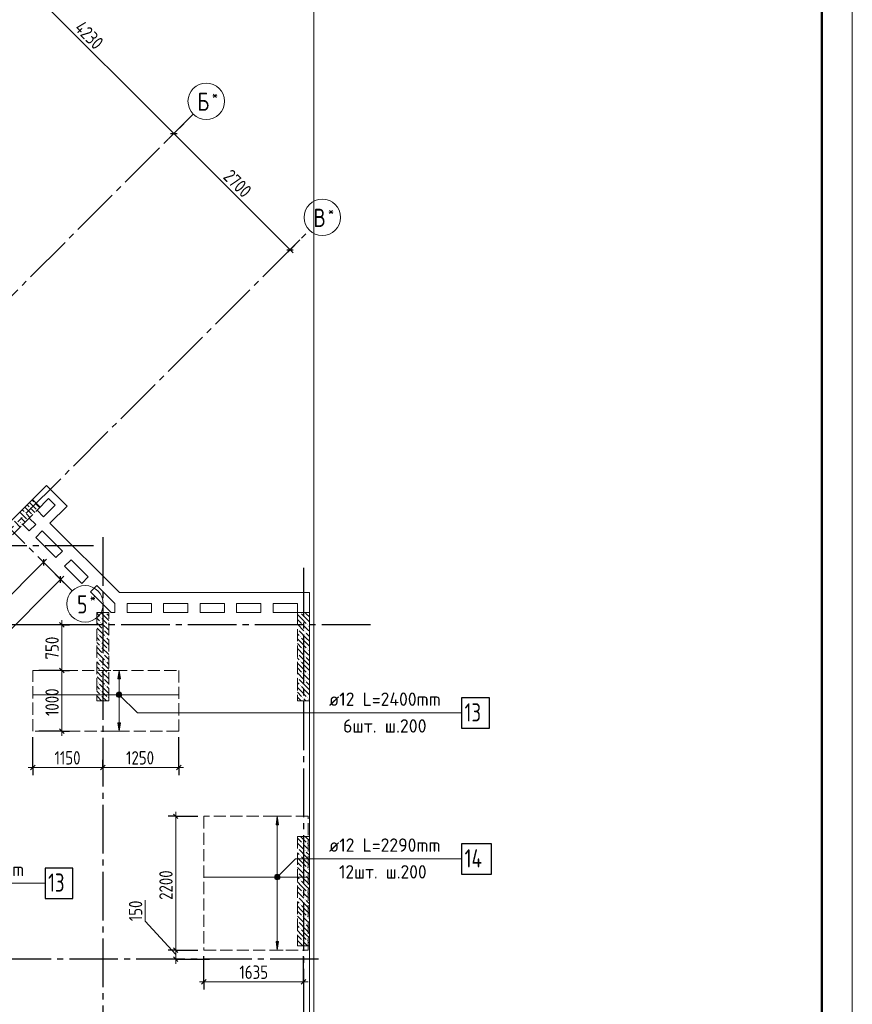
# Model space of a CAD drawing. Header units: millimetres. Extents: x 0 to 43617, y 0 to 59400.
# Tile 14 of 23: x 28308 to 42000, y 18288 to 34483. Entities that reach past the tile are written whole.
import ezdxf

# ---------------------------------------------------------------- set-up
doc = ezdxf.new("R2010")
doc.units = ezdxf.units.MM
doc.linetypes.add('______2', pattern=[270, 200, -70])
doc.linetypes.add('______5', pattern=[1100, 800, -100, 100, -100])
for name, color, linetype, lineweight in [('Standard', 7, 'Continuous', 25), ('ДОП Верх по Х', 7, 'Continuous', 25), ('ЖБ Перекрытие верхний уровень', 7, 'Continuous', 35), ('ЖБ Пилон', 7, 'Continuous', 35), ('ЖБ Стена верхний уровень', 7, 'Continuous', 35), ('Оси', 40, '______5', 18), ('Позиционная метка номер позиции', 7, 'Continuous', 13), ('Примечания', 7, 'Continuous', 25)]:
    doc.layers.add(name, color=color, linetype=linetype, lineweight=lineweight)
doc.styles.add('GOST 2.304-81', font='txt')
doc.styles.add('ISOCPEUR', font='txt')

msp = doc.modelspace()

# ---------------------------------------------------------------- hatches: boundary and pattern name
at = {"layer": 'ДОП Верх по Х', "linetype": 'Continuous', "lineweight": 13, "transparency": 33554687}
for points in [[(29963, 23640), (29943, 23780), (29923, 23640)], [(29905, 23380), (29980, 23380), (29975, 23399)], [(29905, 23380), (29975, 23399), (29911, 23399)], [(29911, 23361), (29980, 23380), (29905, 23380)], [(29911, 23399), (29975, 23399), (29962, 23412)], [(29911, 23399), (29962, 23412), (29924, 23412)], [(29911, 23361), (29975, 23361), (29980, 23380)], [(29924, 23348), (29975, 23361), (29911, 23361)], [(29924, 23412), (29962, 23412), (29943, 23418)], [(29924, 23348), (29962, 23348), (29975, 23361)], [(29962, 23348), (29924, 23348), (29943, 23343)], [(32563, 21240), (32543, 21380), (32523, 21240)], [(32511, 20399), (32575, 20399), (32562, 20412)], [(32511, 20399), (32562, 20412), (32524, 20412)], [(32524, 20412), (32562, 20412), (32543, 20418)], [(32505, 20380), (32580, 20380), (32575, 20399)], [(32505, 20380), (32575, 20399), (32511, 20399)], [(32511, 20361), (32580, 20380), (32505, 20380)], [(32511, 20361), (32575, 20361), (32580, 20380)], [(32524, 20348), (32575, 20361), (32511, 20361)], [(32524, 20348), (32562, 20348), (32575, 20361)], [(32562, 20348), (32524, 20348), (32543, 20343)]]:
    msp.add_hatch(color=7, dxfattribs=at).paths.add_polyline_path(points)
for points in [[(29963, 22920), (29943, 22780), (29923, 22920)], [(32563, 19320), (32543, 19180), (32523, 19320)]]:
    msp.add_hatch(color=7, dxfattribs=at).paths.add_polyline_path(points, flags=16)
at = {"layer": 'ЖБ Пилон', "linetype": 'Continuous', "lineweight": 18, "transparency": 33554687}
for points in [[(29634, 24653), (29641, 24660), (29647, 24653), (29641, 24647)], [(29724, 24730), (29721, 24727), (29718, 24730)], [(32924, 24730), (32921, 24727), (32918, 24730)], [(29634, 24573), (29641, 24580), (29647, 24573), (29641, 24567)], [(29674, 24453), (29681, 24460), (29687, 24453), (29681, 24447)], [(29754, 24533), (29761, 24540), (29767, 24533), (29761, 24527)], [(32874, 24453), (32881, 24460), (32887, 24453), (32881, 24447)], [(32954, 24533), (32961, 24540), (32967, 24533), (32961, 24527)], [(33034, 24533), (33041, 24540), (33047, 24533), (33041, 24527)], [(29594, 24373), (29601, 24380), (29607, 24373), (29601, 24367)], [(29714, 24333), (29721, 24340), (29727, 24333), (29721, 24327)], [(32914, 24333), (32921, 24340), (32927, 24333), (32921, 24327)], [(32994, 24413), (33001, 24420), (33007, 24413), (33001, 24407)], [(29634, 24253), (29641, 24260), (29647, 24253), (29641, 24247)], [(29634, 24173), (29641, 24180), (29647, 24173), (29641, 24167)], [(29754, 24133), (29761, 24140), (29767, 24133), (29761, 24127)], [(32954, 24133), (32961, 24140), (32967, 24133), (32961, 24127)], [(33034, 24133), (33041, 24140), (33047, 24133), (33041, 24127)], [(29594, 23973), (29601, 23980), (29607, 23973), (29601, 23967)], [(29674, 24053), (29681, 24060), (29687, 24053), (29681, 24047)], [(32874, 24053), (32881, 24060), (32887, 24053), (32881, 24047)], [(32994, 24013), (33001, 24020), (33007, 24013), (33001, 24007)], [(29634, 23853), (29641, 23860), (29647, 23853), (29641, 23847)], [(29714, 23933), (29721, 23940), (29727, 23933), (29721, 23927)], [(32914, 23933), (32921, 23940), (32927, 23933), (32921, 23927)], [(29634, 23773), (29641, 23780), (29647, 23773), (29641, 23767)], [(29674, 23653), (29681, 23660), (29687, 23653), (29681, 23647)], [(29754, 23733), (29761, 23740), (29767, 23733), (29761, 23727)], [(32874, 23653), (32881, 23660), (32887, 23653), (32881, 23647)], [(32954, 23733), (32961, 23740), (32967, 23733), (32961, 23727)], [(33034, 23733), (33041, 23740), (33047, 23733), (33041, 23727)], [(29594, 23573), (29601, 23580), (29607, 23573), (29601, 23567)], [(29714, 23533), (29721, 23540), (29727, 23533), (29721, 23527)], [(32914, 23533), (32921, 23540), (32927, 23533), (32921, 23527)], [(32994, 23613), (33001, 23620), (33007, 23613), (33001, 23607)], [(29634, 23453), (29641, 23460), (29647, 23453), (29641, 23447)], [(29634, 23373), (29641, 23380), (29647, 23373), (29641, 23367)], [(29754, 23333), (29761, 23340), (29767, 23333), (29761, 23327)], [(32954, 23333), (32961, 23340), (32967, 23333), (32961, 23327)], [(33034, 23333), (33041, 23340), (33047, 23333), (33041, 23327)], [(32954, 20933), (32961, 20940), (32967, 20933), (32961, 20927)], [(33034, 20933), (33041, 20940), (33047, 20933), (33041, 20927)], [(32874, 20853), (32881, 20860), (32887, 20853), (32881, 20847)], [(32914, 20733), (32921, 20740), (32927, 20733), (32921, 20727)], [(32994, 20813), (33001, 20820), (33007, 20813), (33001, 20807)], [(32874, 20453), (32881, 20460), (32887, 20453), (32881, 20447)], [(32954, 20533), (32961, 20540), (32967, 20533), (32961, 20527)], [(32994, 20413), (33001, 20420), (33007, 20413), (33001, 20407)], [(33034, 20533), (33041, 20540), (33047, 20533), (33041, 20527)], [(32914, 20333), (32921, 20340), (32927, 20333), (32921, 20327)], [(32954, 20133), (32961, 20140), (32967, 20133), (32961, 20127)], [(33034, 20133), (33041, 20140), (33047, 20133), (33041, 20127)], [(32874, 20053), (32881, 20060), (32887, 20053), (32881, 20047)], [(32914, 19933), (32921, 19940), (32927, 19933), (32921, 19927)], [(32994, 20013), (33001, 20020), (33007, 20013), (33001, 20007)], [(32874, 19653), (32881, 19660), (32887, 19653), (32881, 19647)], [(32954, 19733), (32961, 19740), (32967, 19733), (32961, 19727)], [(32994, 19613), (33001, 19620), (33007, 19613), (33001, 19607)], [(33034, 19733), (33041, 19740), (33047, 19733), (33041, 19727)], [(32914, 19533), (32921, 19540), (32927, 19533), (32921, 19527)], [(32954, 19333), (32961, 19340), (32967, 19333), (32961, 19327)], [(33034, 19333), (33041, 19340), (33047, 19333), (33041, 19327)], [(32874, 19253), (32881, 19260), (32887, 19253), (32884, 19250), (32878, 19250)]]:
    msp.add_hatch(color=7, dxfattribs=at).paths.add_polyline_path(points, flags=16)
at = {"layer": 'ЖБ Стена верхний уровень', "linetype": 'Continuous', "lineweight": 18, "transparency": 33554687}
for points in [[(28474, 26453), (28481, 26460), (28487, 26453), (28481, 26447)], [(28554, 26533), (28561, 26540), (28567, 26533), (28561, 26527)], [(28314, 26293), (28321, 26300), (28327, 26293), (28321, 26287)], [(28394, 26373), (28401, 26380), (28407, 26373), (28401, 26367)], [(28314, 26213), (28321, 26220), (28327, 26213), (28321, 26207)]]:
    msp.add_hatch(color=7, dxfattribs=at).paths.add_polyline_path(points, flags=16)
at = {"layer": 'Позиционная метка номер позиции', "linetype": 'Continuous', "lineweight": 13, "transparency": 33554687}
for points in [[(29900, 23391), (29932, 23423), (29911, 23412)], [(29932, 23423), (29900, 23391), (29900, 23369)], [(29932, 23423), (29900, 23369), (29954, 23423)], [(29954, 23423), (29900, 23369), (29911, 23348)], [(29954, 23423), (29911, 23348), (29975, 23412)], [(29975, 23412), (29911, 23348), (29932, 23337)], [(29975, 23412), (29932, 23337), (29986, 23391)], [(29986, 23391), (29932, 23337), (29954, 23337)], [(29986, 23391), (29954, 23337), (29986, 23369)], [(29986, 23369), (29954, 23337), (29975, 23348)], [(32500, 20391), (32575, 20348), (32511, 20412)], [(32511, 20412), (32586, 20369), (32532, 20423)], [(32511, 20412), (32575, 20348), (32586, 20369)], [(32532, 20423), (32586, 20369), (32586, 20391)], [(32532, 20423), (32586, 20391), (32554, 20423)], [(32554, 20423), (32586, 20391), (32575, 20412)], [(32500, 20369), (32554, 20337), (32500, 20391)], [(32500, 20391), (32554, 20337), (32575, 20348)], [(32532, 20337), (32500, 20369), (32511, 20348)], [(32500, 20369), (32532, 20337), (32554, 20337)]]:
    msp.add_hatch(color=7, dxfattribs=at).paths.add_polyline_path(points)

# ---------------------------------------------------------------- linework, layer by layer
at = {"layer": 'Standard', "color": 7, "linetype": 'Continuous', "lineweight": 13, "transparency": 33554687}
for p, q in [((27852, 35601), (30843, 32609)), ((30843, 32609), (32753, 30700)), ((32753, 30700), (32806, 30647)), ((28698, 25559), (28751, 25612)), ((28698, 25559), (27342, 24203)), ((23282, 19577), (28981, 25276)), ((28981, 25276), (29034, 25329)), ((29000, 24530), (29000, 24605)), ((29000, 23780), (29000, 22780)), ((29000, 22780), (29000, 22705)), ((28524, 22182), (28449, 22182)), ((28524, 22182), (29674, 22182)), ((29674, 22182), (30924, 22182)), ((30924, 22182), (30999, 22182)), ((30873, 21380), (30873, 21455)), ((30373, 19655), (30373, 19999)), ((30873, 19105), (30373, 19655)), ((30873, 19180), (30873, 19030)), ((30873, 19030), (30873, 18955)), ((31337, 18656), (31262, 18656)), ((31337, 18656), (32974, 18656)), ((32974, 18656), (33049, 18656))]:
    msp.add_line(p, q, dxfattribs=at)
at = {"layer": 'Standard', "color": 251, "linetype": 'Continuous', "lineweight": -3, "true_color": 0x656565, "transparency": 33554687}
for p, q in [((30843, 32609), (30755, 32521)), ((30843, 32609), (30932, 32698)), ((32753, 30700), (32916, 30863)), ((32753, 30700), (32841, 30789)), ((32753, 30700), (32664, 30612)), ((28698, 25559), (28610, 25648)), ((28698, 25559), (28787, 25471)), ((28698, 25559), (28698, 25559)), ((28981, 25276), (28893, 25365)), ((28981, 25276), (29070, 25188)), ((28981, 25276), (29100, 25158)), ((29000, 24530), (28430, 24530)), ((29000, 24530), (28875, 24530)), ((29000, 24530), (29125, 24530)), ((29000, 23780), (28875, 23780)), ((29000, 23780), (29125, 23780)), ((28524, 22182), (28524, 22680)), ((29000, 22780), (28624, 22780)), ((29000, 22780), (28875, 22780)), ((29000, 22780), (29125, 22780)), ((30924, 22182), (30924, 22680)), ((28524, 22182), (28524, 22307)), ((29674, 22182), (29674, 22307)), ((30924, 22182), (30924, 22307)), ((28524, 22182), (28524, 22057)), ((29674, 22182), (29674, 22057)), ((29674, 22182), (29674, 22182)), ((30924, 22182), (30924, 22057)), ((30873, 21380), (30748, 21380)), ((30873, 21380), (30998, 21380)), ((30873, 21380), (31237, 21380)), ((30873, 19180), (30748, 19180)), ((30873, 19180), (30998, 19180)), ((30873, 19180), (31237, 19180)), ((30873, 19030), (30748, 19030)), ((30873, 19030), (30998, 19030)), ((30873, 19030), (31430, 19030)), ((31337, 18656), (31337, 19080)), ((32974, 18656), (32974, 19080)), ((31337, 18656), (31337, 18781)), ((31337, 18656), (31337, 18531)), ((32974, 18656), (32974, 18781)), ((32974, 18656), (32974, 18531))]:
    msp.add_line(p, q, dxfattribs=at)
at = {"layer": 'Standard', "color": 7, "linetype": 'Continuous', "lineweight": 25, "transparency": 33554687}
for p, q in [((30790, 32609), (30897, 32609)), ((32700, 30700), (32806, 30700)), ((28698, 25612), (28698, 25506)), ((28981, 25223), (28981, 25329)), ((28963, 24568), (29038, 24493)), ((28963, 23818), (29038, 23743)), ((28963, 22818), (29038, 22743)), ((28486, 22144), (28561, 22219)), ((29636, 22144), (29711, 22219)), ((30886, 22144), (30961, 22219)), ((30835, 21418), (30910, 21343)), ((30835, 19218), (30910, 19143)), ((30835, 19068), (30910, 18993)), ((31299, 18619), (31374, 18694)), ((32936, 18619), (33011, 18694))]:
    msp.add_line(p, q, dxfattribs=at)
at = {"layer": 'Standard', "color": 7, "linetype": 'Continuous', "lineweight": 13, "transparency": 33554687}
msp.add_lwpolyline([(0, 0), (42000, 0), (42000, 59400), (0, 59400), (0, 0)], close=True, dxfattribs=at)
at = {"layer": 'Standard', "color": 7, "linetype": 'Continuous', "lineweight": 50, "transparency": 33554687}
msp.add_lwpolyline([(2000, 58900), (41500, 58900), (41500, 500), (2000, 500), (2000, 58900)], close=True, dxfattribs=at)
at = {"layer": 'Standard', "color": 254, "linetype": 'Continuous', "lineweight": 18, "true_color": 0xc4c4ff, "transparency": 33554687}
msp.add_lwpolyline([(8274, 10980), (33143, 10980), (33143, 57289), (8274, 57289), (8274, 10980)], dxfattribs=at)
at = {"layer": 'Standard', "color": 251, "linetype": 'Continuous', "lineweight": -3, "true_color": 0x656565, "transparency": 33554687}
for points in [[(30843, 32609), (30855, 32621), (30855, 32621), (31006, 32772)], [(29000, 23780), (28983, 23780), (28983, 23780), (28624, 23780)]]:
    msp.add_lwpolyline(points, dxfattribs=at)
at = {"layer": 'Standard', "color": 7, "linetype": 'Continuous', "lineweight": 13, "transparency": 33554687}
for points in [[(29000, 24530), (29000, 23956), (29000, 23956), (29000, 23780)], [(30873, 21380), (30873, 20034), (30873, 20034), (30873, 19180)]]:
    msp.add_lwpolyline(points, dxfattribs=at)
at = {"layer": 'ДОП Верх по Х', "color": 251, "linetype": 'Continuous', "lineweight": 13, "true_color": 0x494949, "transparency": 33554687}
for p, q in [((29943, 23780), (29843, 23780)), ((29943, 23780), (29923, 23640)), ((29963, 23640), (29943, 23780)), ((29943, 23780), (30043, 23780)), ((29943, 23780), (29943, 23780)), ((29923, 23640), (29963, 23640)), ((29943, 23410), (29943, 23640)), ((29905, 23380), (29905, 23380)), ((29943, 22920), (29943, 23350)), ((29980, 23380), (29980, 23380)), ((29943, 22780), (29923, 22920)), ((29923, 22920), (29963, 22920)), ((29963, 22920), (29943, 22780)), ((29943, 22780), (29843, 22780)), ((29943, 22780), (30043, 22780)), ((29943, 22780), (29943, 22780)), ((32543, 21380), (32443, 21380)), ((32543, 21380), (32523, 21240)), ((32563, 21240), (32543, 21380)), ((32543, 21380), (32643, 21380)), ((32543, 21380), (32543, 21380)), ((32523, 21240), (32563, 21240)), ((32543, 20410), (32543, 21240)), ((32505, 20380), (32505, 20380)), ((32543, 19320), (32543, 20350)), ((32580, 20380), (32580, 20380)), ((32543, 19180), (32523, 19320)), ((32523, 19320), (32563, 19320)), ((32563, 19320), (32543, 19180)), ((32543, 19180), (32443, 19180)), ((32543, 19180), (32643, 19180)), ((32543, 19180), (32543, 19180))]:
    msp.add_line(p, q, dxfattribs=at)
at = {"layer": 'ДОП Верх по Х', "color": 7, "linetype": 'Continuous', "lineweight": 18, "transparency": 33554687}
for p, q in [((28530, 23380), (30918, 23380)), ((31343, 20380), (33043, 20380))]:
    msp.add_line(p, q, dxfattribs=at)
at = {"layer": 'ДОП Верх по Х', "color": 7, "linetype": 'Continuous', "lineweight": 13, "transparency": 33554687}
for p, q in [((33374, 23080), (35482, 23080)), ((33374, 20680), (35460, 20680)), ((26524, 20280), (28632, 20280))]:
    msp.add_line(p, q, dxfattribs=at)
at = {"layer": 'ДОП Верх по Х', "color": 7, "linetype": 'Continuous', "lineweight": 25, "transparency": 33554687}
for points in [[(35574, 22830), (36034, 22830), (36034, 23330), (35574, 23330), (35574, 22830)], [(35574, 20430), (36064, 20430), (36064, 20930), (35574, 20930), (35574, 20430)], [(28724, 20030), (29184, 20030), (29184, 20530), (28724, 20530), (28724, 20030)]]:
    msp.add_lwpolyline(points, dxfattribs=at)
at = {"layer": 'ДОП Верх по Х', "color": 251, "linetype": 'Continuous', "lineweight": 13, "true_color": 0x494949, "transparency": 33554687}
for centre in [(29943, 23380), (32543, 20380)]:
    msp.add_circle(centre, 37.5, dxfattribs=at)
at = {"layer": 'ЖБ Перекрытие верхний уровень', "color": 7, "linetype": 'Continuous', "lineweight": 18, "transparency": 33554687}
for p, q in [((28749, 26824), (23700, 21775)), ((29088, 26484), (28749, 26824)), ((28593, 26414), (28784, 26605)), ((28784, 26605), (28890, 26499)), ((28699, 26308), (28593, 26414)), ((28890, 26499), (28699, 26308)), ((28806, 26202), (29088, 26484)), ((28360, 26180), (28466, 26286)), ((28466, 26286), (28572, 26180)), ((28466, 26074), (28360, 26180)), ((28572, 26180), (28466, 26074)), ((28572, 25968), (28678, 26074)), ((28678, 26074), (29011, 25742)), ((29947, 25060), (28806, 26202)), ((28904, 25636), (28572, 25968)), ((29011, 25742), (28904, 25636)), ((29046, 25494), (29152, 25601)), ((29152, 25601), (29435, 25318)), ((29329, 25212), (29046, 25494)), ((29435, 25318), (29329, 25212)), ((29470, 25070), (29576, 25176)), ((29576, 25176), (29872, 24880)), ((29810, 24730), (29470, 25070)), ((33074, 25060), (29947, 25060)), ((33074, 10100), (33074, 25060)), ((29872, 24880), (29874, 24880)), ((29874, 24880), (29874, 24730)), ((30074, 24730), (30074, 24880)), ((30074, 24880), (30474, 24880)), ((30474, 24880), (30474, 24730)), ((30674, 24730), (30674, 24880)), ((30674, 24880), (31074, 24880)), ((31074, 24880), (31074, 24730)), ((31274, 24730), (31274, 24880)), ((31274, 24880), (31674, 24880)), ((31674, 24880), (31674, 24730)), ((31874, 24730), (31874, 24880)), ((31874, 24880), (32274, 24880)), ((32274, 24880), (32274, 24730)), ((32474, 24730), (32474, 24880)), ((32474, 24880), (32874, 24880)), ((32874, 24880), (32874, 24730)), ((29874, 24730), (29810, 24730)), ((30474, 24730), (30074, 24730)), ((31074, 24730), (30674, 24730)), ((31674, 24730), (31274, 24730)), ((32274, 24730), (31874, 24730)), ((32874, 24730), (32474, 24730))]:
    msp.add_line(p, q, dxfattribs=at)
at = {"layer": 'ЖБ Пилон', "color": 253, "linetype": '______2', "lineweight": 13, "true_color": 0xa0a0a0, "transparency": 33554687}
for p, q in [((29574, 24730), (29574, 23280)), ((29774, 24730), (29574, 24730)), ((29774, 23280), (29774, 24730)), ((32874, 24730), (32874, 23280)), ((33074, 24730), (32874, 24730)), ((33074, 23280), (33074, 24730)), ((29574, 23280), (29774, 23280)), ((32874, 23280), (33074, 23280)), ((32874, 21050), (32874, 19250)), ((33074, 21050), (32874, 21050)), ((33074, 19250), (33074, 21050)), ((32874, 19250), (33074, 19250))]:
    msp.add_line(p, q, dxfattribs=at)
at = {"layer": 'ЖБ Пилон', "color": 9, "linetype": 'Continuous', "lineweight": 18, "true_color": 0xc7c7c7, "transparency": 33554687}
for p, q in [((29574, 24720), (29621, 24673)), ((29581, 24633), (29574, 24640)), ((29621, 24593), (29581, 24633)), ((29741, 24633), (29644, 24730)), ((29661, 24633), (29741, 24553)), ((29741, 24713), (29774, 24680)), ((29741, 24633), (29774, 24600)), ((32941, 24633), (32874, 24700)), ((32874, 24620), (32941, 24553)), ((32941, 24713), (33021, 24633)), ((32941, 24633), (33021, 24553)), ((33021, 24713), (33004, 24730)), ((33021, 24713), (33074, 24660)), ((33021, 24633), (33074, 24580)), ((29574, 24560), (29661, 24473)), ((29581, 24473), (29701, 24353)), ((29661, 24553), (29774, 24440)), ((32874, 24540), (32981, 24433)), ((33021, 24473), (32981, 24513)), ((33061, 24433), (33021, 24473)), ((33061, 24513), (33074, 24500)), ((29574, 24400), (29581, 24393)), ((29574, 24320), (29621, 24273)), ((29741, 24233), (29621, 24353)), ((29774, 24360), (29701, 24433)), ((29741, 24313), (29774, 24280)), ((32874, 24380), (32901, 24353)), ((32941, 24233), (32874, 24300)), ((33021, 24313), (32901, 24433)), ((32941, 24313), (33021, 24233)), ((33021, 24393), (33074, 24340)), ((33021, 24313), (33074, 24260)), ((29581, 24233), (29574, 24240)), ((29574, 24160), (29661, 24073)), ((29621, 24193), (29581, 24233)), ((29661, 24233), (29741, 24153)), ((29661, 24153), (29774, 24040)), ((29741, 24233), (29774, 24200)), ((32874, 24220), (32941, 24153)), ((32874, 24140), (32981, 24033)), ((32941, 24233), (33021, 24153)), ((33021, 24233), (33074, 24180)), ((29574, 24000), (29581, 23993)), ((29581, 24073), (29701, 23953)), ((29774, 23960), (29701, 24033)), ((32874, 23980), (32901, 23953)), ((33021, 23913), (32901, 24033)), ((33021, 24073), (32981, 24113)), ((33061, 24033), (33021, 24073)), ((33021, 23993), (33074, 23940)), ((33061, 24113), (33074, 24100)), ((29574, 23920), (29621, 23873)), ((29581, 23833), (29574, 23840)), ((29621, 23793), (29581, 23833)), ((29741, 23833), (29621, 23953)), ((29661, 23833), (29741, 23753)), ((29741, 23913), (29774, 23880)), ((29741, 23833), (29774, 23800)), ((32941, 23833), (32874, 23900)), ((32874, 23820), (32941, 23753)), ((32941, 23913), (33021, 23833)), ((32941, 23833), (33021, 23753)), ((33021, 23913), (33074, 23860)), ((33021, 23833), (33074, 23780)), ((29574, 23760), (29661, 23673)), ((29581, 23673), (29701, 23553)), ((29661, 23753), (29774, 23640)), ((32874, 23740), (32981, 23633)), ((33021, 23673), (32981, 23713)), ((33061, 23633), (33021, 23673)), ((33061, 23713), (33074, 23700)), ((29574, 23600), (29581, 23593)), ((29574, 23520), (29621, 23473)), ((29741, 23433), (29621, 23553)), ((29774, 23560), (29701, 23633)), ((29741, 23513), (29774, 23480)), ((32874, 23580), (32901, 23553)), ((32941, 23433), (32874, 23500)), ((33021, 23513), (32901, 23633)), ((32941, 23513), (33021, 23433)), ((33021, 23593), (33074, 23540)), ((33021, 23513), (33074, 23460)), ((29581, 23433), (29574, 23440)), ((29574, 23360), (29654, 23280)), ((29621, 23393), (29581, 23433)), ((29661, 23433), (29741, 23353)), ((29661, 23353), (29734, 23280)), ((29741, 23433), (29774, 23400)), ((32874, 23420), (32941, 23353)), ((32874, 23340), (32934, 23280)), ((32941, 23433), (33021, 23353)), ((33021, 23433), (33074, 23380)), ((33014, 23280), (32981, 23313)), ((33061, 23313), (33074, 23300)), ((32874, 21020), (32941, 20953)), ((32874, 20940), (32981, 20833)), ((32941, 21033), (32924, 21050)), ((32941, 21033), (33021, 20953)), ((33021, 20873), (32981, 20913)), ((33004, 21050), (33021, 21033)), ((33021, 21033), (33074, 20980)), ((33061, 20913), (33074, 20900)), ((32874, 20780), (32901, 20753)), ((33021, 20713), (32901, 20833)), ((33061, 20833), (33021, 20873)), ((33021, 20793), (33074, 20740)), ((32941, 20633), (32874, 20700)), ((32874, 20620), (32941, 20553)), ((32941, 20713), (33021, 20633)), ((32941, 20633), (33021, 20553)), ((33021, 20713), (33074, 20660)), ((33021, 20633), (33074, 20580)), ((32874, 20540), (32981, 20433)), ((33021, 20313), (32901, 20433)), ((33021, 20473), (32981, 20513)), ((33061, 20433), (33021, 20473)), ((33061, 20513), (33074, 20500)), ((32874, 20380), (32901, 20353)), ((32941, 20233), (32874, 20300)), ((32941, 20313), (33021, 20233)), ((33021, 20393), (33074, 20340)), ((33021, 20313), (33074, 20260)), ((32874, 20220), (32941, 20153)), ((32874, 20140), (32981, 20033)), ((32941, 20233), (33021, 20153)), ((33021, 20073), (32981, 20113)), ((33021, 20233), (33074, 20180)), ((33061, 20113), (33074, 20100)), ((32874, 19980), (32901, 19953)), ((33021, 19913), (32901, 20033)), ((33061, 20033), (33021, 20073)), ((33021, 19993), (33074, 19940)), ((32941, 19833), (32874, 19900)), ((32874, 19820), (32941, 19753)), ((32941, 19913), (33021, 19833)), ((32941, 19833), (33021, 19753)), ((33021, 19913), (33074, 19860)), ((33021, 19833), (33074, 19780)), ((32874, 19740), (32981, 19633)), ((33021, 19513), (32901, 19633)), ((33021, 19673), (32981, 19713)), ((33061, 19633), (33021, 19673)), ((33061, 19713), (33074, 19700)), ((32874, 19580), (32901, 19553)), ((32941, 19433), (32874, 19500)), ((32941, 19513), (33021, 19433)), ((33021, 19593), (33074, 19540)), ((33021, 19513), (33074, 19460)), ((32874, 19420), (32941, 19353)), ((32874, 19340), (32964, 19250)), ((32941, 19433), (33021, 19353)), ((33021, 19273), (32981, 19313)), ((33021, 19433), (33074, 19380)), ((33044, 19250), (33021, 19273)), ((33061, 19313), (33074, 19300))]:
    msp.add_line(p, q, dxfattribs=at)
at = {"layer": 'ЖБ Стена верхний уровень', "color": 251, "linetype": '______2', "lineweight": 13, "true_color": 0x656565, "transparency": 33554687}
for p, q in [((28516, 26590), (23700, 21775)), ((28643, 26463), (28516, 26590)), ((22463, 20283), (28643, 26463))]:
    msp.add_line(p, q, dxfattribs=at)
at = {"layer": 'ЖБ Стена верхний уровень', "color": 9, "linetype": 'Continuous', "lineweight": 18, "true_color": 0xc7c7c7, "transparency": 33554687}
for p, q in [((28510, 26584), (28541, 26553)), ((28350, 26424), (28381, 26393)), ((28390, 26464), (28501, 26353)), ((28430, 26504), (28461, 26473)), ((28470, 26544), (28581, 26433)), ((28557, 26377), (28501, 26433)), ((28621, 26473), (28581, 26513)), ((28637, 26457), (28621, 26473)), ((28310, 26384), (28421, 26273)), ((28381, 26233), (28341, 26273)), ((28477, 26297), (28421, 26353)), ((28221, 26233), (28317, 26137)), ((28341, 26193), (28357, 26177)), ((28397, 26217), (28381, 26233))]:
    msp.add_line(p, q, dxfattribs=at)
at = {"layer": 'Оси', "color": 8, "linetype": '______5', "lineweight": -3, "transparency": 33554687}
for p, q in [((29170, 25087), (21090, 33167)), ((12153, 13919), (31163, 32929)), ((14416, 12363), (33072, 31020)), ((29674, 25969), (29674, 7100)), ((29524, 25830), (3600, 25830)), ((32974, 25469), (32974, 7100)), ((34074, 24530), (3600, 24530)), ((34074, 24530), (3600, 24530)), ((33224, 19030), (3600, 19030))]:
    msp.add_line(p, q, dxfattribs=at)
at = {"layer": 'Оси', "color": 7, "linetype": 'Continuous', "lineweight": 13, "transparency": 33554687}
for centre in [(31375, 33141), (33284, 31232), (29383, 24875)]:
    msp.add_circle(centre, 300, dxfattribs=at)
at = {"layer": 'Позиционная метка номер позиции', "color": 7, "linetype": 'Continuous', "lineweight": 13, "transparency": 33554687}
for p, q in [((29911, 23412), (29911, 23412)), ((29911, 23348), (29911, 23348)), ((29975, 23412), (29975, 23412)), ((29975, 23348), (29975, 23348)), ((32511, 20412), (32511, 20412)), ((32575, 20412), (32575, 20412)), ((32511, 20348), (32511, 20348)), ((32575, 20348), (32575, 20348))]:
    msp.add_line(p, q, dxfattribs=at)
for points in [[(29943, 23380), (30243, 23080), (35574, 23080)], [(32543, 20380), (32843, 20680), (35574, 20680)], [(26724, 19180), (26224, 19680), (26224, 20280), (28724, 20280)]]:
    msp.add_lwpolyline(points, dxfattribs=at)
for centre in [(29943, 23380), (32543, 20380)]:
    msp.add_circle(centre, 45, dxfattribs=at)
at = {"layer": 'Примечания', "color": 7, "linetype": '______2', "lineweight": 18, "transparency": 33554687}
for p, q in [((28524, 23780), (30924, 23780)), ((28524, 22780), (28524, 23780)), ((30924, 23780), (30924, 22780)), ((30924, 22780), (28524, 22780)), ((33049, 21380), (31337, 21380)), ((31337, 21380), (31337, 19180)), ((33049, 19180), (33049, 21380)), ((31337, 19180), (33049, 19180))]:
    msp.add_line(p, q, dxfattribs=at)

# ---------------------------------------------------------------- texts
at = {"layer": 'Standard', "color": 7, "linetype": 'Continuous', "lineweight": 25, "transparency": 33554687, "char_height": 220, "attachment_point": 7, "style": 'GOST 2.304-81'}
for s, insert, width, rotation in [('4230', (29195, 34328), 657.05, 315), ('2700', (31640, 31884), 672.62, 315), ('750', (28950, 23960), 516.4, 90), ('1000', (28950, 23030), 625.74, 90), ('2200', (30823, 20006), 672.62, 90), ('150', (30323, 19655), 469.51, 90)]:
    msp.add_mtext(s, dxfattribs=dict(at, insert=insert, width=width, rotation=rotation))
for s, insert, width in [('1150', (28880, 22232), 563.27), ('1250', (30057, 22232), 610.16), ('1635', (31921, 18706), 594.59)]:
    msp.add_mtext(s, dxfattribs=dict(at, insert=insert, width=width))
at = {"layer": 'ДОП Верх по Х', "color": 7, "linetype": 'Continuous', "lineweight": 13, "transparency": 33554687, "attachment_point": 7, "style": 'ISOCPEUR'}
for s, insert, char_height, width in [('\\W0.96;ø12 L=2400mm ', (33394, 23197), 220, 2172.6), ('\\W0.75;13', (35624, 22940), 300, 472.29), ('\\W0.97;6шт. ш.200 ', (33625, 22757), 220, 1712.32), ('\\W0.96;ø12 L=2290mm ', (33394, 20797), 220, 2150.52), ('\\W0.76;14', (35624, 20540), 300, 504.57), ('\\W0.96;ø12 L=2400mm ', (26544, 20397), 220, 2172.61), ('\\W0.95;12шт. ш.200 ', (33559, 20357), 220, 1819.89), ('\\W0.75;13', (28774, 20140), 300, 472.28)]:
    msp.add_mtext(s, dxfattribs=dict(at, insert=insert, char_height=char_height, width=width))
at = {"layer": 'Оси', "color": 7, "linetype": 'Continuous', "lineweight": 25, "transparency": 33554687, "attachment_point": 7, "style": 'ISOCPEUR'}
for s, insert, char_height, width in [('\\W0.80;Б', (31229, 32984), 300, 359.83), ('\\W0.80;*', (31469, 33159), 180, 215.89), ('\\W0.80;*', (33378, 31249), 180, 215.9), ('\\W0.80;В', (33138, 31074), 300, 359.83), ('\\W0.78;5', (29251, 24717), 300, 326.41), ('\\W0.80;*', (29461, 24892), 180, 215.9)]:
    msp.add_mtext(s, dxfattribs=dict(at, insert=insert, char_height=char_height, width=width))

doc.saveas('drawing.dxf')
